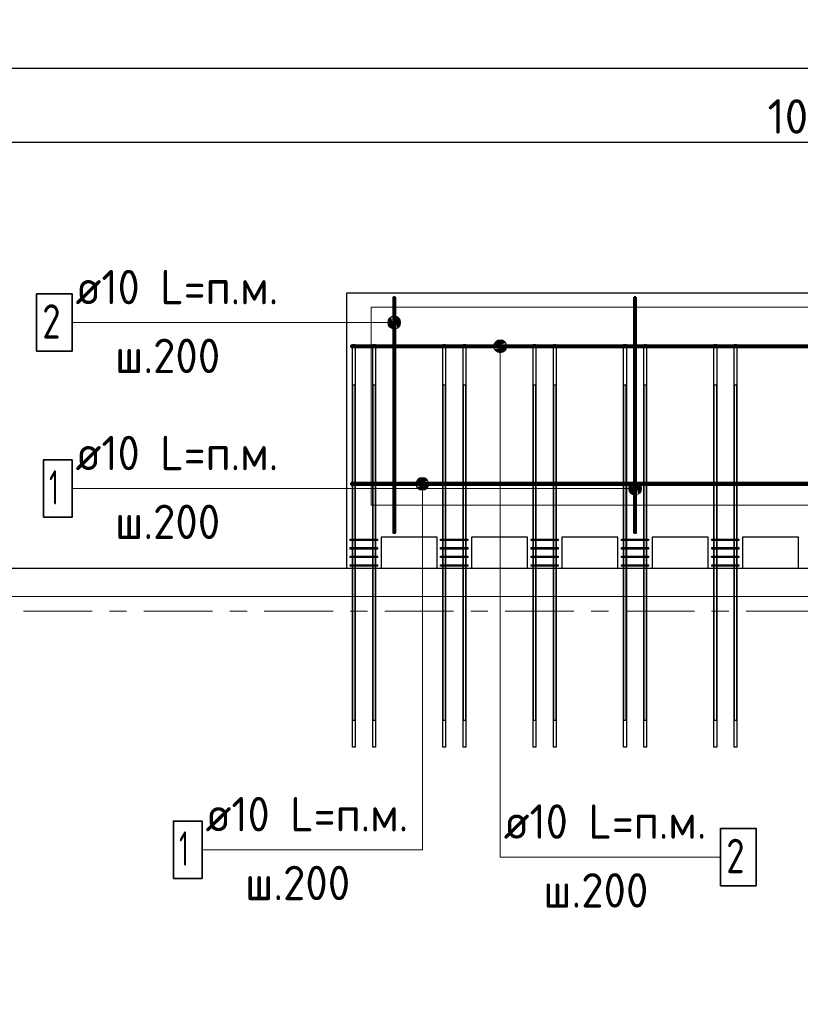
# Model space of a CAD drawing. Header units: metres. Extents: x -38 to 100, y -15 to 21.
# Tile 42 of 246: x 51.95 to 56.49, y 14.11 to 19.84. Entities that reach past the tile are written whole.
import ezdxf

# ---------------------------------------------------------------- set-up
doc = ezdxf.new("R2010")
doc.units = ezdxf.units.M
doc.header["$PDMODE"] = 65
doc.linetypes.add('______11', pattern=[0.5, 0.4, -0.05, 0, -0.05])
doc.linetypes.add('______5', pattern=[1.1, 0.8, -0.1, 0.1, -0.1])
for name, color, linetype, lineweight in [('XR$1$Осевая линия (1)', 7, '______5', 13), ('XR$1$Размерная линия (1)', 7, 'Continuous', 13), ('XR$5$Арм. стержнями верхней зоны', 180, 'Continuous', 35), ('XR$5$Арм. стержнями нижней зоны', 180, 'Continuous', 35), ('XR$5$Арм.стержн. Хомут', 240, 'Continuous', 35), ('XR$5$Арм.стержн.горизонт. 1', 180, 'Continuous', 35), ('XR$5$Арм.стержн.горизонт. 2', 202, 'Continuous', 35), ('XR$5$Общий слой (1)_1', 7, 'Continuous', 13), ('XR$5$Перекрытие (1)', 7, 'Continuous', 35), ('XR$7$Общий слой (1)_1', 7, 'Continuous', 13), ('XR$7$Перекрытие (1)', 7, 'Continuous', 35)]:
    doc.layers.add(name, color=color, linetype=linetype, lineweight=lineweight)
doc.styles.add('ISOCPEUR', font='txt')
doc.dimstyles.new('DIMSTYLE_3', dxfattribs={"dimtxt": 0.2, "dimasz": 0.2, "dimexe": 0, "dimexo": 0, "dimgap": 0.1, "dimtad": 2, "dimdec": 0, "dimlfac": 1000, "dimrnd": 5, "dimzin": 12, "dimdsep": 46, "dimtxsty": 'ISOCPEUR', "dimblk1": 'ALL_ML_STRICH', "dimblk2": 'ALL_ML_STRICH', "dimsah": 1, "dimcen": 0, "dimclrd": 7, "dimclre": 256, "dimclrt": 7, "dimadec": 0, "dimazin": 0, "dimtfac": 1, "dimtdec": 0, "dimtix": 1, "dimtmove": 2, "dimatfit": 3, "dimfxl": 0, "dimtzin": 0, "dimlwd": 0, "dimlwe": -3, "dimarcsym": 0})

# ---------------------------------------------------------------- blocks, each defined once
blk = doc.blocks.new('ALL_ML_STRICH')
at = {"color": 0, "linetype": 'ByBlock', "lineweight": -2}
for p, q in [((-0.3, -0.3), (0.3, 0.3)), ((0, -0.5), (0, 0.5)), ((-1, 0), (0.5, 0))]:
    blk.add_line(p, q, dxfattribs=at)
blk = doc.blocks.new('*D10')
at = {"layer": 'DEFPOINTS', "color": 7, "linetype": 'Continuous', "lineweight": 13, "transparency": 33554687}
for p in [(0.5, 19.5574), (0.5, 19.3768), (61.6, 17.1197)]:
    blk.add_point(p, dxfattribs=at)
at = {"layer": 'XR$1$Размерная линия (1)', "color": 9, "linetype": 'Continuous', "lineweight": -2, "true_color": 0xc7c7c7, "transparency": 33554687}
for p, q in [((0.5, 19.3568), (0.5, 19.5574)), ((61.6, 17.1397), (61.6, 19.5574))]:
    blk.add_line(p, q, dxfattribs=at)
at = {"layer": 'XR$1$Размерная линия (1)', "color": 7, "linetype": 'Continuous', "lineweight": -2, "transparency": 33554687}
blk.add_line((0.5, 19.5574), (61.6, 19.5574), dxfattribs=at)
at = {"layer": 'XR$1$Размерная линия (1)', "color": 7, "linetype": 'Continuous', "lineweight": 13, "transparency": 33554687, "xscale": 0.2, "yscale": 0.2, "zscale": 0.2, "rotation": 180}
blk.add_blockref('ALL_ML_STRICH', (0.5, 19.5574), dxfattribs=at)
at = {"layer": 'XR$1$Размерная линия (1)', "color": 7, "linetype": 'Continuous', "lineweight": 13, "transparency": 33554687, "xscale": 0.2, "yscale": 0.2, "zscale": 0.2}
blk.add_blockref('ALL_ML_STRICH', (61.6, 19.5574), dxfattribs=at)
at = {"layer": 'XR$1$Размерная линия (1)', "color": 7, "linetype": 'Continuous', "lineweight": 13, "transparency": 33554687, "insert": (31.1, 19.7074), "char_height": 0.2, "width": 1, "attachment_point": 5, "style": 'ISOCPEUR'}
blk.add_mtext('\\A1;{61100}', dxfattribs=at)
blk = doc.blocks.new('*D37')
at = {"layer": 'DEFPOINTS', "color": 7, "linetype": 'Continuous', "lineweight": 13, "transparency": 33554687}
for p in [(51.5, 19.1261), (61.6, 17.4912), (51.5, 17.3896)]:
    blk.add_point(p, dxfattribs=at)
at = {"layer": 'XR$1$Размерная линия (1)', "color": 9, "linetype": 'Continuous', "lineweight": -2, "true_color": 0xc7c7c7, "transparency": 33554687}
for p, q in [((51.5, 17.4096), (51.5, 19.1261)), ((61.6, 17.5112), (61.6, 19.1261))]:
    blk.add_line(p, q, dxfattribs=at)
at = {"layer": 'XR$1$Размерная линия (1)', "color": 7, "linetype": 'Continuous', "lineweight": -2, "transparency": 33554687}
blk.add_line((51.5, 19.1261), (61.6, 19.1261), dxfattribs=at)
at = {"layer": 'XR$1$Размерная линия (1)', "color": 7, "linetype": 'Continuous', "lineweight": 13, "transparency": 33554687, "xscale": 0.2, "yscale": 0.2, "zscale": 0.2, "rotation": 180}
blk.add_blockref('ALL_ML_STRICH', (51.5, 19.1261), dxfattribs=at)
at = {"layer": 'XR$1$Размерная линия (1)', "color": 7, "linetype": 'Continuous', "lineweight": 13, "transparency": 33554687, "xscale": 0.2, "yscale": 0.2, "zscale": 0.2}
blk.add_blockref('ALL_ML_STRICH', (61.6, 19.1261), dxfattribs=at)
at = {"layer": 'XR$1$Размерная линия (1)', "color": 7, "linetype": 'Continuous', "lineweight": 13, "transparency": 33554687, "insert": (56.6, 19.2761), "char_height": 0.2, "width": 1, "attachment_point": 5, "style": 'ISOCPEUR'}
blk.add_mtext('\\A1;{10100}', dxfattribs=at)

msp = doc.modelspace()

# ---------------------------------------------------------------- hatches: boundary and pattern name
at = {"layer": 'XR$5$Арм. стержнями верхней зоны', "linetype": 'Continuous', "lineweight": 13, "transparency": 33554687}
for points in [[(54.0929, 18.0589), (54.0929, 18.0964), (54.0877, 18.0777)], [(54.0929, 18.0964), (54.1064, 18.0454), (54.1064, 18.1099)], [(54.0929, 18.0964), (54.0929, 18.0589), (54.1064, 18.0454)], [(54.1064, 18.1099), (54.1252, 18.0402), (54.1252, 18.1152)], [(54.1064, 18.1099), (54.1064, 18.0454), (54.1252, 18.0402)], [(54.1252, 18.1152), (54.1252, 18.0402), (54.1439, 18.0454)], [(54.1252, 18.1152), (54.1439, 18.0454), (54.1439, 18.1099)], [(54.1439, 18.1099), (54.1439, 18.0454), (54.1574, 18.0589)], [(54.1439, 18.1099), (54.1574, 18.0589), (54.1574, 18.0964)], [(54.1574, 18.0964), (54.1574, 18.0589), (54.1627, 18.0777)], [(54.7227, 17.9725), (54.7602, 17.9725), (54.7415, 17.9777)], [(54.704, 17.9402), (54.779, 17.9402), (54.7737, 17.959)], [(54.704, 17.9402), (54.7737, 17.959), (54.7092, 17.959)], [(54.7092, 17.9215), (54.779, 17.9402), (54.704, 17.9402)], [(54.7092, 17.959), (54.7737, 17.959), (54.7602, 17.9725)], [(54.7092, 17.959), (54.7602, 17.9725), (54.7227, 17.9725)], [(54.7092, 17.9215), (54.7737, 17.9215), (54.779, 17.9402)], [(54.7227, 17.908), (54.7737, 17.9215), (54.7092, 17.9215)], [(54.7227, 17.908), (54.7602, 17.908), (54.7737, 17.9215)], [(54.7602, 17.908), (54.7227, 17.908), (54.7415, 17.9027)]]:
    msp.add_hatch(color=7, dxfattribs=at).paths.add_polyline_path(points)
at = {"layer": 'XR$5$Арм. стержнями нижней зоны', "linetype": 'Continuous', "lineweight": 13, "transparency": 33554687}
for points in [[(54.27, 17.1725), (54.3075, 17.1725), (54.2887, 17.1777)], [(54.2512, 17.1402), (54.3262, 17.1402), (54.321, 17.159)], [(54.2512, 17.1402), (54.321, 17.159), (54.2565, 17.159)], [(54.2565, 17.1215), (54.3262, 17.1402), (54.2512, 17.1402)], [(54.2565, 17.159), (54.321, 17.159), (54.3075, 17.1725)], [(54.2565, 17.159), (54.3075, 17.1725), (54.27, 17.1725)], [(54.2565, 17.1215), (54.321, 17.1215), (54.3262, 17.1402)], [(54.27, 17.108), (54.321, 17.1215), (54.2565, 17.1215)], [(54.27, 17.108), (54.3075, 17.108), (54.321, 17.1215)], [(55.4929, 17.0941), (55.4929, 17.1316), (55.4877, 17.1129)], [(55.4929, 17.1316), (55.5064, 17.0806), (55.5064, 17.1451)], [(55.4929, 17.1316), (55.4929, 17.0941), (55.5064, 17.0806)], [(55.5064, 17.1451), (55.5252, 17.0754), (55.5252, 17.1504)], [(55.5064, 17.1451), (55.5064, 17.0806), (55.5252, 17.0754)], [(55.5252, 17.1504), (55.5252, 17.0754), (55.5439, 17.0806)], [(55.5252, 17.1504), (55.5439, 17.0806), (55.5439, 17.1451)], [(55.5439, 17.1451), (55.5439, 17.0806), (55.5574, 17.0941)], [(55.5439, 17.1451), (55.5574, 17.0941), (55.5574, 17.1316)], [(55.5574, 17.1316), (55.5574, 17.0941), (55.5627, 17.1129)], [(54.3075, 17.108), (54.27, 17.108), (54.2887, 17.1027)]]:
    msp.add_hatch(color=7, dxfattribs=at).paths.add_polyline_path(points)

# ---------------------------------------------------------------- linework, layer by layer
at = {"layer": 'XR$1$Осевая линия (1)', "color": 253, "linetype": '______11', "lineweight": 13, "true_color": 0xa0a0a0, "transparency": 33554687}
msp.add_line((-2.63, 16.4), (62.6, 16.4), dxfattribs=at)
at = {"layer": 'XR$5$Арм. стержнями верхней зоны', "color": 7, "linetype": 'Continuous', "lineweight": 13, "transparency": 33554687}
for p, q in [((54.1252, 18.1152), (54.1252, 18.1152)), ((52.2533, 18.0777), (53.5333, 18.0777)), ((53.5333, 18.0777), (54.1252, 18.0777)), ((54.0877, 18.0777), (54.0877, 18.0777)), ((54.1252, 18.0402), (54.1252, 18.0402)), ((54.1627, 18.0777), (54.1627, 18.0777)), ((54.7415, 17.9777), (54.7415, 17.9777)), ((54.704, 17.9402), (54.704, 17.9402)), ((54.7415, 14.9702), (54.7415, 17.9402)), ((54.779, 17.9402), (54.779, 17.9402)), ((54.7415, 17.9027), (54.7415, 17.9027)), ((54.7415, 14.9702), (56.0215, 14.9702))]:
    msp.add_line(p, q, dxfattribs=at)
at = {"layer": 'XR$5$Арм. стержнями верхней зоны', "color": 7, "linetype": 'Continuous', "lineweight": 35, "transparency": 33554687}
for points in [[(52.0466, 17.911), (52.2533, 17.911), (52.2533, 18.2443), (52.0466, 18.2443), (52.0466, 17.911)], [(56.0215, 14.8035), (56.2281, 14.8035), (56.2281, 15.1368), (56.0215, 15.1368), (56.0215, 14.8035)]]:
    msp.add_lwpolyline(points, dxfattribs=at)
at = {"layer": 'XR$5$Арм. стержнями верхней зоны', "color": 4, "linetype": 'Continuous', "lineweight": 50, "transparency": 33554687}
for points in [[(54.1302, 18.2252), (54.1302, 16.8552), (54.1202, 16.8552), (54.1202, 18.2252), (54.1302, 18.2252)], [(57.1752, 17.9352), (53.8752, 17.9352), (53.8752, 17.9452), (57.1752, 17.9452), (57.1752, 17.9352)]]:
    msp.add_lwpolyline(points, dxfattribs=at)
at = {"layer": 'XR$5$Арм. стержнями верхней зоны', "color": 7, "linetype": 'Continuous', "lineweight": 13, "transparency": 33554687}
for centre in [(54.1252, 18.0777), (54.7415, 17.9402)]:
    msp.add_circle(centre, 0.0375, dxfattribs=at)
at = {"layer": 'XR$5$Арм. стержнями нижней зоны', "color": 7, "linetype": 'Continuous', "lineweight": 13, "transparency": 33554687}
for p, q in [((54.2887, 17.1777), (54.2887, 17.1777)), ((54.2512, 17.1402), (54.2512, 17.1402)), ((54.2887, 15.0131), (54.2887, 17.1402)), ((54.3262, 17.1402), (54.3262, 17.1402)), ((55.5252, 17.1504), (55.5252, 17.1504)), ((52.2533, 17.1129), (53.5333, 17.1129)), ((53.5333, 17.1129), (55.5252, 17.1129)), ((54.2887, 17.1027), (54.2887, 17.1027)), ((55.4877, 17.1129), (55.4877, 17.1129)), ((55.5252, 17.0754), (55.5252, 17.0754)), ((55.5627, 17.1129), (55.5627, 17.1129)), ((53.0087, 15.0131), (54.2887, 15.0131))]:
    msp.add_line(p, q, dxfattribs=at)
at = {"layer": 'XR$5$Арм. стержнями нижней зоны', "color": 4, "linetype": 'Continuous', "lineweight": 50, "transparency": 33554687}
for points in [[(55.5302, 18.2252), (55.5302, 16.8552), (55.5202, 16.8552), (55.5202, 18.2252), (55.5302, 18.2252)], [(57.1752, 17.1352), (53.8752, 17.1352), (53.8752, 17.1452), (57.1752, 17.1452), (57.1752, 17.1352)]]:
    msp.add_lwpolyline(points, dxfattribs=at)
at = {"layer": 'XR$5$Арм. стержнями нижней зоны', "color": 7, "linetype": 'Continuous', "lineweight": 35, "transparency": 33554687}
for points in [[(52.0866, 16.9462), (52.2533, 16.9462), (52.2533, 17.2795), (52.0866, 17.2795), (52.0866, 16.9462)], [(52.8421, 14.8464), (53.0087, 14.8464), (53.0087, 15.1798), (52.8421, 15.1798), (52.8421, 14.8464)]]:
    msp.add_lwpolyline(points, dxfattribs=at)
at = {"layer": 'XR$5$Арм. стержнями нижней зоны', "color": 7, "linetype": 'Continuous', "lineweight": 13, "transparency": 33554687}
for centre in [(54.2887, 17.1402), (55.5252, 17.1129)]:
    msp.add_circle(centre, 0.0375, dxfattribs=at)
at = {"layer": 'XR$5$Арм.стержн. Хомут', "color": 40, "linetype": 'Continuous', "lineweight": 25, "transparency": 33554687}
for points in [[(53.8702, 16.8192), (54.0282, 16.8192), (54.0282, 16.8112), (53.8702, 16.8112), (53.8702, 16.8192)], [(54.3952, 16.8192), (54.5532, 16.8192), (54.5532, 16.8112), (54.3952, 16.8112), (54.3952, 16.8192)], [(54.9202, 16.8192), (55.0782, 16.8192), (55.0782, 16.8112), (54.9202, 16.8112), (54.9202, 16.8192)], [(55.4452, 16.8192), (55.6032, 16.8192), (55.6032, 16.8112), (55.4452, 16.8112), (55.4452, 16.8192)], [(55.9702, 16.8192), (56.1282, 16.8192), (56.1282, 16.8112), (55.9702, 16.8112), (55.9702, 16.8192)], [(53.8702, 16.7692), (54.0282, 16.7692), (54.0282, 16.7612), (53.8702, 16.7612), (53.8702, 16.7692)], [(53.8702, 16.7192), (54.0282, 16.7192), (54.0282, 16.7112), (53.8702, 16.7112), (53.8702, 16.7192)], [(54.3952, 16.7692), (54.5532, 16.7692), (54.5532, 16.7612), (54.3952, 16.7612), (54.3952, 16.7692)], [(54.3952, 16.7192), (54.5532, 16.7192), (54.5532, 16.7112), (54.3952, 16.7112), (54.3952, 16.7192)], [(54.9202, 16.7692), (55.0782, 16.7692), (55.0782, 16.7612), (54.9202, 16.7612), (54.9202, 16.7692)], [(54.9202, 16.7192), (55.0782, 16.7192), (55.0782, 16.7112), (54.9202, 16.7112), (54.9202, 16.7192)], [(55.4452, 16.7692), (55.6032, 16.7692), (55.6032, 16.7612), (55.4452, 16.7612), (55.4452, 16.7692)], [(55.4452, 16.7192), (55.6032, 16.7192), (55.6032, 16.7112), (55.4452, 16.7112), (55.4452, 16.7192)], [(55.9702, 16.7692), (56.1282, 16.7692), (56.1282, 16.7612), (55.9702, 16.7612), (55.9702, 16.7692)], [(55.9702, 16.7192), (56.1282, 16.7192), (56.1282, 16.7112), (55.9702, 16.7112), (55.9702, 16.7192)], [(53.8702, 16.6692), (54.0282, 16.6692), (54.0282, 16.6612), (53.8702, 16.6612), (53.8702, 16.6692)], [(54.3952, 16.6692), (54.5532, 16.6692), (54.5532, 16.6612), (54.3952, 16.6612), (54.3952, 16.6692)], [(54.9202, 16.6692), (55.0782, 16.6692), (55.0782, 16.6612), (54.9202, 16.6612), (54.9202, 16.6692)], [(55.4452, 16.6692), (55.6032, 16.6692), (55.6032, 16.6612), (55.4452, 16.6612), (55.4452, 16.6692)], [(55.9702, 16.6692), (56.1282, 16.6692), (56.1282, 16.6612), (55.9702, 16.6612), (55.9702, 16.6692)]]:
    msp.add_lwpolyline(points, dxfattribs=at)
at = {"layer": 'XR$5$Арм.стержн.горизонт. 1', "color": 7, "linetype": 'Continuous', "lineweight": 25, "transparency": 33554687}
for points in [[(53.8832, 15.6102), (53.8832, 17.9502), (53.8992, 17.9502), (53.8992, 15.6102), (53.8832, 15.6102)], [(54.0012, 15.6102), (54.0012, 17.9502), (54.0172, 17.9502), (54.0172, 15.6102), (54.0012, 15.6102)], [(54.4082, 15.6102), (54.4082, 17.9502), (54.4242, 17.9502), (54.4242, 15.6102), (54.4082, 15.6102)], [(54.5262, 15.6102), (54.5262, 17.9502), (54.5422, 17.9502), (54.5422, 15.6102), (54.5262, 15.6102)], [(54.9332, 15.6102), (54.9332, 17.9502), (54.9492, 17.9502), (54.9492, 15.6102), (54.9332, 15.6102)], [(55.0512, 15.6102), (55.0512, 17.9502), (55.0672, 17.9502), (55.0672, 15.6102), (55.0512, 15.6102)], [(55.4582, 15.6102), (55.4582, 17.9502), (55.4742, 17.9502), (55.4742, 15.6102), (55.4582, 15.6102)], [(55.5762, 15.6102), (55.5762, 17.9502), (55.5922, 17.9502), (55.5922, 15.6102), (55.5762, 15.6102)], [(55.9832, 15.6102), (55.9832, 17.9502), (55.9992, 17.9502), (55.9992, 15.6102), (55.9832, 15.6102)], [(56.1012, 15.6102), (56.1012, 17.9502), (56.1172, 17.9502), (56.1172, 15.6102), (56.1012, 15.6102)]]:
    msp.add_lwpolyline(points, dxfattribs=at)
at = {"layer": 'XR$5$Арм.стержн.горизонт. 2', "color": 34, "linetype": 'Continuous', "lineweight": 25, "transparency": 33554687}
for points in [[(53.8972, 17.7152), (53.8972, 15.7652), (53.8852, 15.7652), (53.8852, 17.7152), (53.8972, 17.7152)], [(54.0152, 17.7152), (54.0152, 15.7652), (54.0032, 15.7652), (54.0032, 17.7152), (54.0152, 17.7152)], [(54.4222, 17.7152), (54.4222, 15.7652), (54.4102, 15.7652), (54.4102, 17.7152), (54.4222, 17.7152)], [(54.5402, 17.7152), (54.5402, 15.7652), (54.5282, 15.7652), (54.5282, 17.7152), (54.5402, 17.7152)], [(54.9472, 17.7152), (54.9472, 15.7652), (54.9352, 15.7652), (54.9352, 17.7152), (54.9472, 17.7152)], [(55.0652, 17.7152), (55.0652, 15.7652), (55.0532, 15.7652), (55.0532, 17.7152), (55.0652, 17.7152)], [(55.4722, 17.7152), (55.4722, 15.7652), (55.4602, 15.7652), (55.4602, 17.7152), (55.4722, 17.7152)], [(55.5902, 17.7152), (55.5902, 15.7652), (55.5782, 15.7652), (55.5782, 17.7152), (55.5902, 17.7152)], [(55.9972, 17.7152), (55.9972, 15.7652), (55.9852, 15.7652), (55.9852, 17.7152), (55.9972, 17.7152)], [(56.1152, 17.7152), (56.1152, 15.7652), (56.1032, 15.7652), (56.1032, 17.7152), (56.1152, 17.7152)]]:
    msp.add_lwpolyline(points, dxfattribs=at)
at = {"layer": 'XR$5$Общий слой (1)_1', "color": 7, "linetype": 'Continuous', "lineweight": 13, "transparency": 33554687}
for points in [[(57.0919, 18.1567), (57.0919, 17.0167), (53.9919, 17.0167), (53.9919, 18.1667), (57.1419, 18.1667)], [(61.5919, -0.2051), (61.5919, 16.4849), (45.9119, 16.4849), (45.9119, 12.0549), (43.0719, 12.0549), (43.0719, 11.5249), (40.7619, 11.5249), (40.7619, 16.3949), (32.9919, 16.3949), (32.9919, 9.0449)]]:
    msp.add_lwpolyline(points, dxfattribs=at)
at = {"layer": 'XR$5$Перекрытие (1)', "color": 7, "linetype": 'Continuous', "lineweight": 25, "transparency": 33554687}
for p, q in [((53.8502, 16.8302), (53.8502, 18.2502)), ((53.8502, 18.2502), (57.2002, 18.2502)), ((53.8502, 16.6502), (53.8502, 16.8302)), ((54.3752, 16.8302), (54.0502, 16.8302)), ((54.0502, 16.8302), (54.0502, 16.6502)), ((54.3752, 16.6502), (54.3752, 16.8302)), ((54.9002, 16.8302), (54.5752, 16.8302)), ((54.5752, 16.8302), (54.5752, 16.6502)), ((54.9002, 16.6502), (54.9002, 16.8302)), ((55.4252, 16.8302), (55.1002, 16.8302)), ((55.1002, 16.8302), (55.1002, 16.6502)), ((55.4252, 16.6502), (55.4252, 16.8302)), ((55.9502, 16.8302), (55.6252, 16.8302)), ((55.6252, 16.8302), (55.6252, 16.6502)), ((55.9502, 16.6502), (55.9502, 16.8302)), ((56.4752, 16.8302), (56.1502, 16.8302)), ((56.1502, 16.8302), (56.1502, 16.6502)), ((56.4752, 16.6502), (56.4752, 16.8302)), ((51.6, 16.6502), (53.8502, 16.6502)), ((54.0502, 16.6502), (54.3752, 16.6502)), ((54.5752, 16.6502), (54.9002, 16.6502)), ((55.1002, 16.6502), (55.4252, 16.6502)), ((55.6252, 16.6502), (55.9502, 16.6502)), ((56.1502, 16.6502), (56.4752, 16.6502))]:
    msp.add_line(p, q, dxfattribs=at)
at = {"layer": 'XR$7$Общий слой (1)_1', "color": 7, "linetype": 'Continuous', "lineweight": 13, "transparency": 33554687}
msp.add_lwpolyline([(61.5919, -0.2051), (61.5919, 16.4849), (45.9119, 16.4849), (45.9119, 10.4849), (43.3119, 10.4849), (43.3119, 8.6949), (38.4419, 8.6949), (38.4419, 16.3949), (32.9919, 16.3949), (32.9919, 9.0449)], dxfattribs=at)
at = {"layer": 'XR$7$Перекрытие (1)', "color": 7, "linetype": 'Continuous', "lineweight": 25, "transparency": 33554687}
msp.add_line((51.6, 16.6502), (61.85, 16.6502), dxfattribs=at)

# ---------------------------------------------------------------- texts
at = {"layer": 'XR$5$Арм. стержнями верхней зоны', "color": 7, "linetype": 'Continuous', "lineweight": 25, "transparency": 33554687, "char_height": 0.2, "attachment_point": 7, "style": 'ISOCPEUR'}
for s, insert, width in [('\\W0.94;ø10 L=п.м.', (52.2733, 18.1843), 1.333221), ('\\W0.78;2', (52.0799, 17.9843), 0.217605), ('\\W0.95;ш.200 ', (52.5033, 17.7843), 0.874664), ('\\W0.94;ø10 L=п.м.', (54.7615, 15.0768), 1.333221), ('\\W0.78;2', (56.0548, 14.8768), 0.217605), ('\\W0.95;ш.200 ', (54.9915, 14.6768), 0.874664)]:
    msp.add_mtext(s, dxfattribs=dict(at, insert=insert, width=width))
at = {"layer": 'XR$5$Арм. стержнями нижней зоны', "color": 7, "linetype": 'Continuous', "lineweight": 25, "transparency": 33554687, "char_height": 0.2, "attachment_point": 7, "style": 'ISOCPEUR'}
for s, insert, width in [('\\W0.94;ø10 L=п.м.', (52.2733, 17.2195), 1.333221), ('\\W0.56;1', (52.1199, 17.0195), 0.155556), ('\\W0.95;ш.200 ', (52.5033, 16.8195), 0.874664), ('\\W0.94;ø10 L=п.м.', (53.0287, 15.1198), 1.333221), ('\\W0.56;1', (52.8754, 14.9198), 0.155556), ('\\W0.95;ш.200 ', (53.2587, 14.7198), 0.874664)]:
    msp.add_mtext(s, dxfattribs=dict(at, insert=insert, width=width))

# ---------------------------------------------------------------- dimensions: what is measured, and where the dimension line sits
at = {"layer": 'XR$1$Размерная линия (1)', "color": 7, "linetype": 'Continuous', "lineweight": 13, "transparency": 33554687}
for base, p1, p2, picture, middle in [((61.6, 19.5574), (0.5, 19.3568), (61.6, 17.1397), '*D10', (31.1, 19.7074)), ((61.6, 19.1261), (51.5, 17.4096), (61.6, 17.5112), '*D37', (56.6, 19.2761))]:
    dim = msp.add_linear_dim(base=base, p1=p1, p2=p2, dimstyle='DIMSTYLE_3', override={"dimpost": '<>', "dimclrd": 7, "dimclre": 9, "dimclrt": 7, "dimlwd": 0, "dimlwe": 65533}, dxfattribs=at)
    dim.commit()
    dim.dimension.update_dxf_attribs({"geometry": picture, "text_midpoint": middle, "dimtype": 160})

doc.saveas('drawing.dxf')
